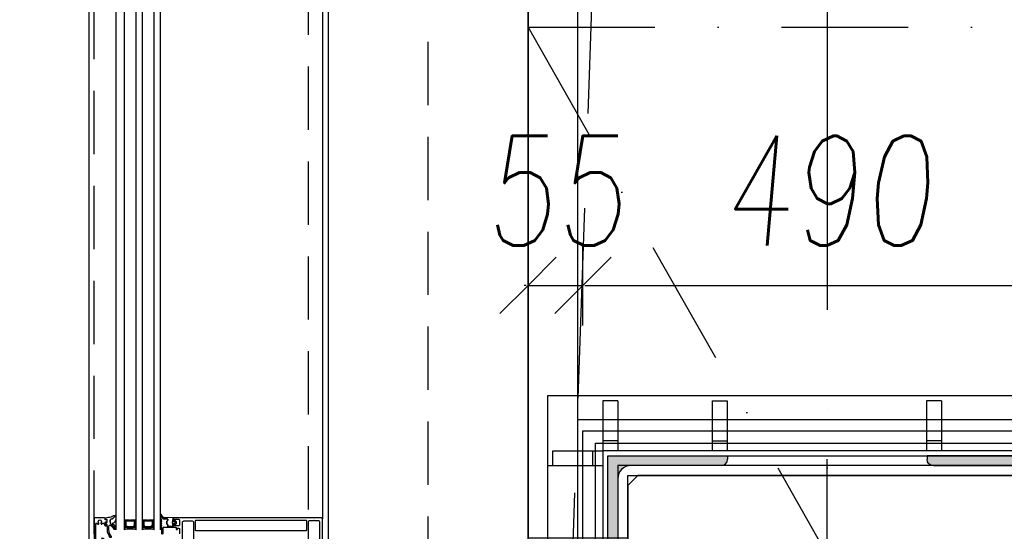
# Model space of a CAD drawing. Header units: millimetres. Extents: x 247761 to 294611, y 172579 to 236863.
# Tile 14 of 256: x 249651 to 250638, y 177099 to 177613. Entities that reach past the tile are written whole.
import ezdxf

# ---------------------------------------------------------------- set-up
doc = ezdxf.new("R2010")
doc.units = ezdxf.units.MM
for name, pattern in [('CK_Čerchovaná 50', [6, 3, -1.5, 0, -1.5]), ('DASHDOTX2', [2, 1, -0.5, 0, -0.5]), ('ČERCHOVANÁ', [25.4, 12.7, -6.35, 0, -6.35]), ('ČÁRKOVANÁ', [19.05, 12.7, -6.35])]:
    doc.linetypes.add(name, pattern=pattern)
for name, color, linetype in [('BOURÁNÍ PODLAHY', 30, 'Continuous'), ('FASÁDA DETAILNÍ', 4, 'Continuous'), ('HU-obrys', 3, 'Continuous'), ('HU-ocel pohled', 9, 'Continuous'), ('HU-ocel rez', 140, 'Continuous'), ('HU-osy', 7, 'DASHDOTX2'), ('HU-slaba odstin sedi 254', 254, 'Continuous'), ('KOTY', 7, 'Continuous'), ('KOTY 50', 7, 'Continuous'), ('KÓTY BOURÁNÍ', 7, 'Continuous'), ('NOVA', 240, 'Continuous'), ('NOVÁ TLUSTÁ', 240, 'Continuous'), ('OSY', 7, 'Continuous'), ('TENKA', 4, 'Continuous')]:
    doc.layers.add(name, color=color, linetype=linetype)
doc.layers.add('PLOCHY K PRONÁJMU', color=200, linetype='Continuous', plot=False)
doc.layers.add('PLOCHY_MISTNOSTI', color=180, linetype='Continuous', plot=False)
doc.styles.add('CS-ROMANS', font='romans.shx', dxfattribs={"width": 0.75, "oblique": 5})
doc.dimstyles.new('A_KÓTA_50', dxfattribs={"dimtxt": 110, "dimasz": 2, "dimexe": 100, "dimexo": 1500, "dimgap": 40, "dimtad": 1, "dimrnd": 1, "dimdsep": 46, "dimtxsty": 'CS-ROMANS', "dimblk": 'KOT_CARA20', "dimcen": 45, "dimse1": 1, "dimse2": 1, "dimclrd": 256, "dimclre": 256, "dimclrt": 256, "dimadec": 0, "dimazin": 0, "dimtfac": 1, "dimtix": 1, "dimtmove": 2, "dimatfit": 3, "dimldrblk": 'OBLIQUE', "dimfxl": 0, "dimtolj": 1, "dimarcsym": 0})

# ---------------------------------------------------------------- blocks, each defined once
blk = doc.blocks.new('284336')
for points in [[(-0.7, -9.6), (-10, -9.6, 0.414511), (-10.51, -10.11), (-10.51, -15.51, -1), (-11.69, -15.51), (-11.69, -9.6), (-12.69, -8.95, -0.668884), (-12.6, -8.23), (-11.99, -8.01, 0.766384), (-11.99, -7.21), (-12.6, -6.99, -0.76831), (-12.6, -6.23), (-11.99, -6.01, 0.766384), (-11.99, -5.21), (-12.6, -4.99, -0.76831), (-12.6, -4.23), (-11.99, -4.01, 0.766384), (-11.99, -3.21), (-12.6, -2.99, -0.877523), (-12.5, -2.22), (-12.1, -2.22, 0.698129), (-11.83, -1.5, -0.220231), (-12.89, 0.78), (-12.89, 3.45, -0.157143), (-12.82, 3.68), (-12.69, 3.42, -0.067482), (-12.48, 2.53, 0.393136), (-8.66, -1.02), (-6.1, -1.02, -0.414214), (-5.61, -1.51), (-5.61, -2.22, -0.267949), (-5.85, -2.65), (-6.35, -2.93, 0.267949), (-6.61, -3.38), (-6.61, -5.84, 0.267949), (-6.35, -6.29), (-5.85, -6.57, -0.267949), (-5.61, -7), (-5.61, -8.11, 0.414215), (-5.1, -8.62), (-0.41, -8.62), (-0.41, -9.31, -0.414212), (-0.7, -9.6)], [(-0.41, 0), (-0.41, -2, 0.990243), (-0.4, -3.02), (0.9, -3.02, 0.414214), (1.21, -2.71), (1.21, -2.61, -0.668123), (1.71, -2.4), (2.75, -3.45, -0.199004), (2.89, -3.79), (2.89, -5.43, -0.199038), (2.75, -5.77), (1.71, -6.82, -0.668191), (1.21, -6.61), (1.21, -6.51, 0.414214), (0.9, -6.2), (-0.4, -6.2, 0.990269), (-0.41, -7.22), (-0.41, -8.6), (-5.1, -8.6, -0.414215), (-5.59, -8.11), (-5.59, -7, 0.267949), (-5.84, -6.56), (-6.34, -6.27, -0.267949), (-6.59, -5.84), (-6.59, -3.38, -0.267949), (-6.34, -2.95), (-5.84, -2.66, 0.267949), (-5.59, -2.22), (-5.59, -1.51, 0.414214), (-6.1, -1), (-8.66, -1, -0.393156), (-12.46, 2.53, 0.067572), (-12.67, 3.43), (-12.8, 3.7, -0.637545), (-12.12, 3.53), (-11.92, 2.53, 0.344315), (-10.06, 0.91), (0, 0.38, -0.406913), (0.39, 0), (-0.41, 0)], [(1.7, -4.31, 0.414235), (1.2, -3.81), (-0.7, -3.81, 0.414214), (-1.2, -4.31), (-1.2, -4.91, 0.414214), (-0.7, -5.41), (1.2, -5.41, 0.414235), (1.7, -4.91), (1.7, -4.31)]]:
    blk.add_lwpolyline(points, format="xyb", close=True)
blk = doc.blocks.new('433270')
blk.add_lwpolyline([(1, 0, 0.414364), (0, -1), (0, -1.4, 0.255924), (0.23, -1.83, -0.547723), (0.23, -3.17, 0.255924), (0, -3.6), (0, -14.6, 0.414214), (0.3, -14.9), (1.2, -14.9, 0.414214), (1.7, -14.4), (1.7, -10.3, -0.414214), (2, -10), (6, -10, 0.414248), (7, -9), (7, -7.7, 0.414179), (6.5, -7.2), (5.7, -7.2, 0.414232), (5.4, -7.5), (5.4, -8.2, -0.414198), (5.1, -8.5), (2.8, -8.5, -0.414204), (1.8, -7.5), (1.8, -4.49, -0.147432), (1.97, -3.94, 0.147461), (2.4, -2.5), (2.4, -2.3, -0.414214), (2.9, -1.8), (21.87, -1.8, -0.668178), (22.22, -2.65), (22.16, -2.72, 1), (21.59, -3.29), (21.52, -3.35, 0.198912), (21.38, -3.71), (21.38, -4.05, 0.414214), (22.08, -4.75), (22.38, -4.75, 0.576988), (22.64, -4.3, -0.311246), (24.56, -4.3, 0.576988), (24.82, -4.75), (25.3, -4.75, -0.260065), (25.3, -6.65), (24.82, -6.65, 0.576988), (24.56, -7.1, -0.311246), (22.64, -7.1, 0.576988), (22.38, -6.65), (22.08, -6.65, 0.414214), (21.38, -7.35), (21.38, -7.61, 0.267949), (21.63, -8.04), (21.89, -8.2, -0.637047), (21.73, -10), (19.83, -10.7, 0.315299), (19.5, -11.17), (19.5, -11.49, 0.520567), (20.17, -11.96), (22.83, -10.99, -0.520567), (23.5, -11.46), (23.5, -12.5, 0.414062), (24, -13), (25, -13, 0.414186), (25.5, -12.5), (25.5, -11.5, -0.414182), (26, -11), (27, -11, 0.414214), (27.5, -10.5), (27.5, -0.5, 0.414214), (27, 0), (1, 0)], format="xyb", close=True)
blk = doc.blocks.new('284325')
for points in [[(0.84, -5.23, -0.560316), (0.94, -4.73), (1.94, -4.36, 0.3153), (2.14, -4.08), (2.14, -1.89, 0.451558), (1.8, -1.59), (0.9, -1.7, -0.399586), (0.57, -1.46), (0.3, -0.07, -0.415977), (0.53, 0.29, 0.024107), (6.15, 1.24, 0.076636), (8.99, 2.34, -0.577615), (10.79, 1.3), (10.02, 1.37, 0.283171), (9.08, 0.9, -0.168429), (7.07, -0.74), (5.9, -1.16, 0.315302), (5.24, -2.1), (5.24, -4.21, 0.269719), (6.76, -6.82, -0.194797), (10.18, -11.53, -0.342663), (9.17, -11.17, 0.119207), (5.43, -7.59, 0.578571), (3.63, -8.62), (3.63, -11.77, 0.176415), (6.16, -18.72, -1), (5.24, -19.49, -0.176415), (2.43, -11.77), (2.43, -8.89, 0.208286), (0.84, -5.23)], [(8.95, -6.65), (10.32, -8.78, -0.134555), (10.79, -10.63, -0.339795), (10.19, -11.53, 0.194788), (6.76, -6.81, -0.269736), (5.25, -4.21), (5.25, -2.1, -0.315302), (5.9, -1.17), (7.07, -0.74, 0.168429), (9.09, 0.89, -0.283167), (10.01, 1.36), (10.79, 1.29), (10.79, -0.74, -0.070852), (10.71, -1.3), (9.95, -3.93, -0.241839), (9.08, -4.83), (7.93, -5.22, 0.836024), (8.08, -6.19), (8.11, -6.19, -0.255349), (8.95, -6.65)]]:
    blk.add_lwpolyline(points, format="xyb", close=True)
blk = doc.blocks.new('A$C69D17D4D')
at = {"layer": 'FASÁDA DETAILNÍ'}
for p, q in [((-24897, 3729.5), (-24897, 5869)), ((-24889, 5869), (-24889, 3729.5)), ((-24877, 3729.5), (-24877, 5869)), ((-24871, 5869), (-24871, 3729.5)), ((-24859, 3729.5), (-24859, 5869)), ((-24853, 5869), (-24853, 3729.5)), ((-24690, 5852.5), (-24690, 3740.5))]:
    blk.add_line(p, q, dxfattribs=at)
for points in [[(1656, 1244), (-24924, 1244), (-24924, 24924), (1656, 24924)], [(1416, 1484), (-24684, 1484), (-24684, 24684), (1416, 24684)], [(1216, 1684), (-24484, 1684), (-24484, 24484), (1216, 24484)], [(-24878, 3739.5), (-24878, 3733.5), (-24880, 3731.5), (-24886, 3731.5), (-24888, 3733.5), (-24888, 3739.5), (-24883.5, 3739.5), (-24883.5, 3739), (-24882.5, 3739), (-24882.5, 3739.5)], [(-24887, 3738.5), (-24879, 3738.5), (-24879, 3733.91), (-24880.41, 3732.5), (-24885.45, 3732.5), (-24887, 3733.91)], [(-24860, 3739.5), (-24860, 3733.5), (-24862, 3731.5), (-24868, 3731.5), (-24870, 3733.5), (-24870, 3739.5), (-24865.5, 3739.5), (-24865.5, 3739), (-24864.5, 3739), (-24864.5, 3739.5)], [(-24869, 3738.5), (-24861, 3738.5), (-24861, 3733.91), (-24862.41, 3732.5), (-24867.45, 3732.5), (-24869, 3733.91)]]:
    blk.add_lwpolyline(points, close=True, dxfattribs=at)
at = {"layer": 'FASÁDA DETAILNÍ', "linetype": 'ČÁRKOVANÁ', "ltscale": 5}
blk.add_lwpolyline([(1651, 1249), (-24919, 1249), (-24919, 24919), (1651, 24919)], close=True, dxfattribs=at)
at = {"layer": 'FASÁDA DETAILNÍ', "color": 7, "linetype": 'ČÁRKOVANÁ', "ltscale": 5}
for points in [[(1436, 1464), (-24704, 1464), (-24704, 24704), (1436, 24704)], [(1316, 1584), (-24584, 1584), (-24584, 24584), (1316, 24584)]]:
    blk.add_lwpolyline(points, close=True, dxfattribs=at)
at = {"layer": 'FASÁDA DETAILNÍ'}
for points in [[(-24830.5, 3718.64), (-24830.5, 3737.01, -0.414214), (-24829, 3738.51), (-24825.5, 3738.51, -0.399985), (-24824.5, 3738.51), (-24820.8, 3738.51, -0.414214), (-24819.3, 3737.01), (-24819.3, 3718.64, 0.13165)], [(-24704.2, 3718.65), (-24704.2, 3737.51, -0.414232), (-24702.7, 3739.01), (-24698.99, 3739.01, -0.399985), (-24697.99, 3739.01), (-24694.5, 3739.01, -0.414232), (-24693, 3737.51), (-24693, 3718.65, 0.116937)], [(-24690, 3715), (-24690, 3740.5, 0.414214), (-24691, 3741.5), (-24691, 3741.5), (-24839.5, 3741.5, 0.414214), (-24840, 3741), (-24840, 3739.7, 0.41422), (-24839.5, 3739.2), (-24839, 3739.2), (-24839, 3740.2), (-24834.5, 3740.2, -0.414214), (-24833.5, 3739.2), (-24833.5, 3734.5, -0.414214), (-24834.5, 3733.5), (-24839, 3733.5), (-24839, 3735.2), (-24839.5, 3735.2, 0.414201), (-24840, 3734.7), (-24840, 3732.7, 0.414214), (-24839.5, 3732.2), (-24837.36, 3732.2, -0.414214), (-24836.86, 3731.7), (-24836.86, 3729.9), (-24835.61, 3729.9), (-24835.61, 3731.1), (-24833.8, 3731.1, -0.414214), (-24833.5, 3730.8), (-24833.5, 3725.5, -0.414167)]]:
    blk.add_lwpolyline(points, format="xyb", dxfattribs=at)
blk.add_lwpolyline([(-24816.8, 3739.4), (-24706.7, 3739.4, -0.414214), (-24706.2, 3738.9), (-24706.2, 3729.2, -0.414214), (-24706.7, 3728.7), (-24816.8, 3728.7, -0.414214), (-24817.3, 3729.2), (-24817.3, 3738.9, -0.414214), (-24816.8, 3739.4)], format="xyb", close=True, dxfattribs=at)
for centre, radius, start, end in [((-24888.5, 3737.36), 0.596, 213.03656, 326.96344), ((-24888.5, 3737.07), 0.596, 213.03656, 326.96344), ((-24888.5, 3736.78), 0.596, 213.03656, 326.96344), ((-24888.5, 3736.49), 0.596, 213.03656, 326.96344), ((-24888.5, 3736.19), 0.596, 213.03656, 326.96344), ((-24888.5, 3735.9), 0.596, 213.03656, 326.96344), ((-24888.5, 3735.61), 0.596, 213.03656, 326.96344), ((-24888.5, 3735.32), 0.596, 213.03656, 326.96344), ((-24888.5, 3735.02), 0.596, 213.03656, 326.96344), ((-24888.5, 3734.73), 0.596, 213.03656, 326.96344), ((-24888.5, 3734.44), 0.596, 213.03656, 326.96344), ((-24888.5, 3734.15), 0.596, 213.03656, 326.96344), ((-24888.5, 3733.85), 0.596, 213.03656, 326.96344), ((-24888.36, 3733.84), 0.879, 223.50356, 316.00509), ((-24888.21, 3733.93), 1.26, 231.50044, 308.03437), ((-24888.08, 3734.09), 1.71, 237.31435, 302.70505), ((-24887.93, 3734.34), 2.25, 241.59719, 298.47266), ((-24887.76, 3734.68), 2.9, 244.70485, 294.69333), ((-24887.65, 3735.05), 3.55, 247.59095, 292.70618), ((-24878.35, 3735.05), 3.55, 247.29382, 292.40905), ((-24878.24, 3734.68), 2.9, 245.30667, 295.29515), ((-24878.07, 3734.34), 2.25, 241.52734, 298.40281), ((-24877.92, 3734.09), 1.71, 237.29495, 302.68565), ((-24877.79, 3733.93), 1.26, 231.96563, 308.49956), ((-24877.64, 3733.84), 0.879, 223.99491, 316.49644), ((-24877.5, 3737.36), 0.596, 213.03656, 326.96344), ((-24877.5, 3737.07), 0.596, 213.03656, 326.96344), ((-24877.5, 3736.78), 0.596, 213.03656, 326.96344), ((-24877.5, 3736.49), 0.596, 213.03656, 326.96344), ((-24877.5, 3736.19), 0.596, 213.03656, 326.96344), ((-24877.5, 3735.9), 0.596, 213.03656, 326.96344), ((-24877.5, 3735.61), 0.596, 213.03656, 326.96344), ((-24877.5, 3735.32), 0.596, 213.03656, 326.96344), ((-24877.5, 3735.02), 0.596, 213.03656, 326.96344), ((-24877.5, 3734.73), 0.596, 213.03656, 326.96344), ((-24877.5, 3734.44), 0.596, 213.03656, 326.96344), ((-24877.5, 3734.15), 0.596, 213.03656, 326.96344), ((-24877.5, 3733.85), 0.596, 213.03656, 326.96344), ((-24870.5, 3737.36), 0.596, 213.03656, 326.96344), ((-24870.5, 3737.07), 0.596, 213.03656, 326.96344), ((-24870.5, 3736.78), 0.596, 213.03656, 326.96344), ((-24870.5, 3736.49), 0.596, 213.03656, 326.96344), ((-24870.5, 3736.19), 0.596, 213.03656, 326.96344), ((-24870.5, 3735.9), 0.596, 213.03656, 326.96344), ((-24870.5, 3735.61), 0.596, 213.03656, 326.96344), ((-24870.5, 3735.32), 0.596, 213.03656, 326.96344), ((-24870.5, 3735.02), 0.596, 213.03656, 326.96344), ((-24870.5, 3734.73), 0.596, 213.03656, 326.96344), ((-24870.5, 3734.44), 0.596, 213.03656, 326.96344), ((-24870.5, 3734.15), 0.596, 213.03656, 326.96344), ((-24870.5, 3733.85), 0.596, 213.03656, 326.96344), ((-24870.36, 3733.84), 0.879, 223.50356, 316.00509), ((-24870.21, 3733.93), 1.26, 231.50044, 308.03437), ((-24870.08, 3734.09), 1.71, 237.31435, 302.70505), ((-24869.93, 3734.34), 2.25, 241.59719, 298.47266), ((-24869.76, 3734.68), 2.9, 244.70485, 294.69333), ((-24869.65, 3735.05), 3.55, 247.59095, 292.70618), ((-24860.35, 3735.05), 3.55, 247.29382, 292.40905), ((-24860.24, 3734.68), 2.9, 245.30667, 295.29515), ((-24860.07, 3734.34), 2.25, 241.52734, 298.40281), ((-24859.92, 3734.09), 1.71, 237.29495, 302.68565), ((-24859.79, 3733.93), 1.26, 231.96563, 308.49956), ((-24859.64, 3733.84), 0.879, 223.99491, 316.49644), ((-24859.5, 3737.36), 0.596, 213.03656, 326.96344), ((-24859.5, 3737.07), 0.596, 213.03656, 326.96344), ((-24859.5, 3736.78), 0.596, 213.03656, 326.96344), ((-24859.5, 3736.49), 0.596, 213.03656, 326.96344), ((-24859.5, 3736.19), 0.596, 213.03656, 326.96344), ((-24859.5, 3735.9), 0.596, 213.03656, 326.96344), ((-24859.5, 3735.61), 0.596, 213.03656, 326.96344), ((-24859.5, 3735.32), 0.596, 213.03656, 326.96344), ((-24859.5, 3735.02), 0.596, 213.03656, 326.96344), ((-24859.5, 3734.73), 0.596, 213.03656, 326.96344), ((-24859.5, 3734.44), 0.596, 213.03656, 326.96344), ((-24859.5, 3734.15), 0.596, 213.03656, 326.96344), ((-24859.5, 3733.85), 0.596, 213.03656, 326.96344), ((-24883, 3707.61), 22.7, 74.67278, 105.32722), ((-24865, 3707.61), 22.7, 74.67278, 105.32722)]:
    blk.add_arc(centre, radius, start, end, dxfattribs=at)
at = {"layer": 'FASÁDA DETAILNÍ', "rotation": 90}
blk.add_blockref('433270', (-24919, 3714), dxfattribs=at)
at = {"layer": 'FASÁDA DETAILNÍ'}
for name, p in [('284325', (-24908.14, 3741.5)), ('284336', (-24839.59, 3741.5))]:
    blk.add_blockref(name, p, dxfattribs=at)
blk = doc.blocks.new('NOVÁ PODLAHA')
at = {"layer": 'NOVA', "linetype": 'ČÁRKOVANÁ', "ltscale": 15}
blk.add_line((0, 750), (750, 22050), dxfattribs=at)
at = {"layer": 'NOVA'}
blk.add_lwpolyline([(25700, 16457.5), (25700, 0), (0, 0), (0, 15942.5)], dxfattribs=at)
blk = doc.blocks.new('KOT_CARA20')
for p, q in [((0, 20), (0, -20)), ((0, 0), (14.14, 14.14)), ((0, 0), (-14.14, -14.14))]:
    blk.add_line(p, q)
blk = doc.blocks.new('*D36')
at = {"layer": 'Defpoints', "color": 0, "ltscale": 5, "transparency": 16777216}
for p in [(249720.52, 198295.26), (247928.31, 174615.26), (249720.52, 174615.26)]:
    blk.add_point(p, dxfattribs=at)
at = {"layer": 'KOTY 50', "lineweight": -2, "ltscale": 5, "transparency": 16777216}
blk.add_line((247928.31, 198293.26), (247928.31, 174617.26), dxfattribs=at)
at = {"layer": 'KOTY 50', "lineweight": -2, "ltscale": 5, "transparency": 16777216, "xscale": 2, "yscale": 2, "zscale": 2}
for p, rotation in [((247928.31, 198295.26), 90), ((247928.31, 174615.26), 270)]:
    blk.add_blockref('KOT_CARA20', p, dxfattribs=dict(at, rotation=rotation))
at = {"layer": 'KOTY 50', "ltscale": 5, "transparency": 16777216, "insert": (247833.31, 186455.26), "char_height": 110, "attachment_point": 5, "rotation": 90, "style": 'CS-ROMANS'}
blk.add_mtext('\\A1;23680', dxfattribs=at)
blk = doc.blocks.new('_OBLIQUE')
at = {"color": 0, "linetype": 'ByBlock', "ltscale": 15}
blk.add_line((-0.5, -0.5), (0.5, 0.5), dxfattribs=at)
blk = doc.blocks.new('A$C657B7939')
at = {"layer": 'HU-slaba odstin sedi 254'}
h = blk.add_hatch(color=256, dxfattribs=at)
h.dxf.hatch_style = 1
h.paths.add_polyline_path([(0.01, 0.1135, 0.414214), (0.0035, 0.12), (0, 0.12), (0, 0), (0.12, 0), (0.12, 0.0035, 0.414214), (0.1135, 0.01), (0.023, 0.01, -0.414214), (0.01, 0.023)])
for p, q in [((0, 0.12), (0.0035, 0.12)), ((0, 0), (0, 0.12)), ((0.01, 0.1135), (0.01, 0.023)), ((0.023, 0.01), (0.1135, 0.01)), ((0.12, 0.0035), (0.12, 0)), ((0.12, 0), (0, 0))]:
    blk.add_line(p, q)
for centre, radius, start, end in [((0.0035, 0.1135), 0.0065, 0, 90), ((0.023, 0.023), 0.013, 180, 270), ((0.1135, 0.0035), 0.0065, 0, 90)]:
    blk.add_arc(centre, radius, start, end)
blk = doc.blocks.new('ztužení sloupů 2')
at = {"layer": 'HU-obrys', "ltscale": 100}
blk.add_lwpolyline([(141108.33, 177277.86), (141108.33, 176697.86), (141118.33, 176687.86), (141498.33, 176687.86), (141508.33, 176697.86), (141508.33, 177277.86), (141498.33, 177287.86), (141118.33, 177287.86)], close=True, dxfattribs=at)
at = {"layer": 'HU-ocel pohled'}
for p, q in [((141083.33, 177362.86), (141083.33, 177312.86)), ((141098.33, 177362.86), (141083.33, 177362.86)), ((141098.33, 177362.86), (141098.33, 177312.86)), ((141192.96, 177362.86), (141192.96, 177312.86)), ((141192.96, 177362.86), (141207.96, 177362.86)), ((141207.96, 177362.86), (141207.96, 177312.86)), ((141407.96, 177362.86), (141407.96, 177312.86)), ((141422.96, 177362.86), (141407.96, 177362.86)), ((141422.96, 177362.86), (141422.96, 177312.86)), ((141518.33, 177362.86), (141518.33, 177312.86)), ((141533.33, 177362.86), (141518.33, 177362.86)), ((141533.33, 177362.86), (141533.33, 177312.86)), ((141098.33, 177322.86), (141083.33, 177322.86)), ((141192.96, 177322.86), (141207.96, 177322.86)), ((141422.96, 177322.86), (141407.96, 177322.86)), ((141533.33, 177322.86), (141518.33, 177322.86)), ((141033.33, 177312.86), (141083.33, 177312.86)), ((141033.33, 177297.86), (141033.33, 177312.86)), ((141073.33, 177297.86), (141073.33, 177312.86)), ((141583.33, 177312.86), (141533.33, 177312.86)), ((141543.33, 177297.86), (141543.33, 177312.86)), ((141583.33, 177297.86), (141583.33, 177312.86)), ((141027.96, 177297.86), (141083.33, 177297.86)), ((141587.96, 177297.86), (141533.33, 177297.86)), ((141033.33, 177202.49), (141083.33, 177202.49)), ((141033.33, 177187.49), (141033.33, 177202.49)), ((141073.33, 177187.49), (141073.33, 177202.49)), ((141583.33, 177202.86), (141533.33, 177202.86)), ((141543.33, 177187.86), (141543.33, 177202.86)), ((141583.33, 177187.86), (141583.33, 177202.86)), ((141033.33, 177187.49), (141083.33, 177187.49)), ((141583.33, 177187.86), (141533.33, 177187.86)), ((141033.33, 176995.36), (141083.33, 176995.36)), ((141033.33, 176980.36), (141033.33, 176995.36)), ((141073.33, 176980.36), (141073.33, 176995.36)), ((141583.33, 176995.36), (141533.33, 176995.36)), ((141543.33, 176980.36), (141543.33, 176995.36)), ((141583.33, 176980.36), (141583.33, 176995.36)), ((141033.33, 176980.36), (141083.33, 176980.36)), ((141583.33, 176980.36), (141533.33, 176980.36)), ((141033.33, 176788.23), (141083.33, 176788.23)), ((141033.33, 176773.23), (141033.33, 176788.23)), ((141073.33, 176773.23), (141073.33, 176788.23)), ((141583.33, 176787.86), (141533.33, 176787.86)), ((141543.33, 176772.86), (141543.33, 176787.86)), ((141583.33, 176772.86), (141583.33, 176787.86)), ((141033.33, 176773.23), (141083.33, 176773.23)), ((141583.33, 176772.86), (141533.33, 176772.86)), ((141027.96, 176677.86), (141083.33, 176677.86)), ((141033.33, 176662.86), (141033.33, 176677.86)), ((141073.33, 176662.86), (141073.33, 176677.86)), ((141587.96, 176677.86), (141533.33, 176677.86)), ((141543.33, 176662.86), (141543.33, 176677.86)), ((141583.33, 176662.86), (141583.33, 176677.86)), ((141033.33, 176662.86), (141083.33, 176662.86)), ((141083.33, 176612.86), (141083.33, 176662.86)), ((141098.33, 176612.86), (141098.33, 176662.86)), ((141192.96, 176612.86), (141192.96, 176662.86)), ((141207.96, 176612.86), (141207.96, 176662.86)), ((141407.96, 176612.86), (141407.96, 176662.86)), ((141422.96, 176612.86), (141422.96, 176662.86)), ((141518.33, 176612.86), (141518.33, 176662.86)), ((141533.33, 176612.86), (141533.33, 176662.86)), ((141583.33, 176662.86), (141533.33, 176662.86)), ((141098.33, 176652.86), (141083.33, 176652.86)), ((141192.96, 176652.86), (141207.96, 176652.86)), ((141422.96, 176652.86), (141407.96, 176652.86)), ((141533.33, 176652.86), (141518.33, 176652.86)), ((141098.33, 176612.86), (141083.33, 176612.86)), ((141192.96, 176612.86), (141207.96, 176612.86)), ((141422.96, 176612.86), (141407.96, 176612.86)), ((141533.33, 176612.86), (141518.33, 176612.86))]:
    blk.add_line(p, q, dxfattribs=at)
for points in [[(141027.96, 177367.86), (141027.96, 176607.86), (141587.96, 176607.86), (141587.96, 177367.86)], [(141083.33, 177312.86), (141083.33, 176662.86), (141533.33, 176662.86), (141533.33, 177312.86)], [(141098.33, 177297.86), (141098.33, 176677.86), (141518.33, 176677.86), (141518.33, 177297.86)]]:
    blk.add_lwpolyline(points, close=True, dxfattribs=at)
at = {"layer": 'HU-osy', "ltscale": 100}
for p, q in [((141308.33, 176604.18), (141308.33, 177371.54)), ((141662.78, 176987.86), (140895.42, 176987.86))]:
    blk.add_line(p, q, dxfattribs=at)
at = {"layer": 'KÓTY BOURÁNÍ'}
blk.add_circle((141398.46, 176799.7), 90.14, dxfattribs=at)
at = {"layer": 'NOVÁ TLUSTÁ', "ltscale": 5}
for points in [[(141063.33, 177332.86), (141553.33, 177332.86), (141553.33, 176642.86), (141063.33, 176642.86)], [(141075.83, 177320.36), (141540.83, 177320.36), (141540.83, 176655.36), (141075.83, 176655.36)], [(141088.33, 177307.86), (141528.33, 177307.86), (141528.33, 176667.86), (141088.33, 176667.86)]]:
    blk.add_lwpolyline(points, close=True, dxfattribs=at)
at = {"layer": 'HU-ocel rez', "ltscale": 30}
for p, xscale, yscale, rotation in [((141088.33, 177307.86), 1000, 1000, 270), ((141528.33, 177307.86), -1000.000000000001, 1000.000000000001, 90), ((141088.33, 176667.86), -1000, 1000, 270), ((141528.33, 176667.86), 1000.000000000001, 1000.000000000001, 90)]:
    blk.add_blockref('A$C657B7939', p, dxfattribs=dict(at, xscale=xscale, yscale=yscale, rotation=rotation))
at = {"layer": 'KÓTY BOURÁNÍ', "insert": (141371.22, 176807.17), "char_height": 125, "width": 78.6474, "attachment_point": 4, "style": 'CS-ROMANS'}
blk.add_mtext('\\A1;b', dxfattribs=at)
blk = doc.blocks.new('*D526')
at = {"layer": 'Defpoints', "color": 0, "ltscale": 5, "transparency": 16777216}
for p in [(250160.52, 177605.26), (251010.52, 177605.26), (251010.52, 175577.81)]:
    blk.add_point(p, dxfattribs=at)
at = {"layer": 'KOTY 50', "lineweight": -2, "ltscale": 5, "transparency": 16777216}
blk.add_line((250162.52, 175577.81), (251008.52, 175577.81), dxfattribs=at)
at = {"layer": 'KOTY 50', "lineweight": -2, "ltscale": 5, "transparency": 16777216, "xscale": 2, "yscale": 2, "zscale": 2, "rotation": 180}
blk.add_blockref('KOT_CARA20', (250160.52, 175577.81), dxfattribs=at)
at = {"layer": 'KOTY 50', "lineweight": -2, "ltscale": 5, "transparency": 16777216, "xscale": 2, "yscale": 2, "zscale": 2}
blk.add_blockref('KOT_CARA20', (251010.52, 175577.81), dxfattribs=at)
at = {"layer": 'KOTY 50', "ltscale": 5, "transparency": 16777216, "insert": (250585.52, 175672.81), "char_height": 110, "attachment_point": 5, "style": 'CS-ROMANS'}
blk.add_mtext('\\A1;850', dxfattribs=at)
blk = doc.blocks.new('*D572')
at = {"layer": 'Defpoints', "color": 0, "ltscale": 5, "transparency": 16777216}
for p in [(250215.52, 177346.04), (250160.52, 177274.59), (250215.52, 177200.26)]:
    blk.add_point(p, dxfattribs=at)
at = {"layer": 'KOTY 50', "lineweight": -2, "ltscale": 5, "transparency": 16777216}
for p, q in [((250158.52, 177346.04), (250156.52, 177346.04)), ((250160.52, 177346.04), (250215.52, 177346.04)), ((250217.52, 177346.04), (250219.52, 177346.04))]:
    blk.add_line(p, q, dxfattribs=at)
at = {"layer": 'KOTY 50', "lineweight": -2, "ltscale": 5, "transparency": 16777216, "xscale": 2, "yscale": 2, "zscale": 2}
blk.add_blockref('KOT_CARA20', (250160.52, 177346.04), dxfattribs=at)
at = {"layer": 'KOTY 50', "lineweight": -2, "ltscale": 5, "transparency": 16777216, "xscale": 2, "yscale": 2, "zscale": 2, "rotation": 180}
blk.add_blockref('KOT_CARA20', (250215.52, 177346.04), dxfattribs=at)
at = {"layer": 'KOTY 50', "ltscale": 5, "transparency": 16777216, "insert": (250188.02, 177441.04), "char_height": 110, "attachment_point": 5, "style": 'CS-ROMANS'}
blk.add_mtext('\\A1;55', dxfattribs=at)
blk = doc.blocks.new('*D573')
at = {"layer": 'Defpoints', "color": 0, "ltscale": 5, "transparency": 16777216}
for p in [(250705.52, 177346.04), (250215.52, 177200.26), (250705.52, 177200.26)]:
    blk.add_point(p, dxfattribs=at)
at = {"layer": 'KOTY 50', "lineweight": -2, "ltscale": 5, "transparency": 16777216}
blk.add_line((250217.52, 177346.04), (250703.52, 177346.04), dxfattribs=at)
at = {"layer": 'KOTY 50', "lineweight": -2, "ltscale": 5, "transparency": 16777216, "xscale": 2, "yscale": 2, "zscale": 2, "rotation": 180}
blk.add_blockref('KOT_CARA20', (250215.52, 177346.04), dxfattribs=at)
at = {"layer": 'KOTY 50', "lineweight": -2, "ltscale": 5, "transparency": 16777216, "xscale": 2, "yscale": 2, "zscale": 2}
blk.add_blockref('KOT_CARA20', (250705.52, 177346.04), dxfattribs=at)
at = {"layer": 'KOTY 50', "ltscale": 5, "transparency": 16777216, "insert": (250460.52, 177441.04), "char_height": 110, "attachment_point": 5, "style": 'CS-ROMANS'}
blk.add_mtext('\\A1;490', dxfattribs=at)

msp = doc.modelspace()

# ---------------------------------------------------------------- linework, layer by layer
at = {"layer": 'BOURÁNÍ PODLAHY', "color": 6, "linetype": 'ČERCHOVANÁ', "ltscale": 10}
msp.add_line((250160.517, 177605.259), (251010.517, 176105.259), dxfattribs=at)
msp.add_lwpolyline([(250160.517, 177605.259), (251010.517, 177605.259), (251010.517, 176105.259), (250160.517, 176105.259)], close=True, dxfattribs=at)
at = {"layer": 'OSY', "linetype": 'ČERCHOVANÁ', "ltscale": 25}
msp.add_line((250460.517, 199232.667), (250460.517, 174158.02), dxfattribs=at)
at = {"layer": 'PLOCHY K PRONÁJMU', "ltscale": 5}
msp.add_lwpolyline([(250210.517, 197805.259), (275810.517, 197805.259), (275810.517, 175105.259), (250210.517, 175105.259)], close=True, dxfattribs=at)
msp.add_lwpolyline([(256970.517, 177215.259), (256450.517, 177215.259), (256450.517, 176495.259), (256970.517, 176495.259), (256710.517, 175105.259), (250210.517, 175105.259), (250210.517, 176499.259), (250716.517, 176499.259), (250716.517, 177211.259), (250210.517, 177211.259), (250210.517, 181295.259), (250720.517, 181295.259), (250720.517, 182015.259), (250210.517, 182015.259), (250210.517, 186095.259), (250720.517, 186095.259), (250720.517, 186455.259), (256510.517, 186455.259), (256510.517, 186255.259), (256710.517, 186255.259), (256710.517, 181855.259), (256510.517, 181855.259), (256510.517, 181455.259), (256910.517, 181455.259)], dxfattribs=at)
at = {"layer": 'PLOCHY_MISTNOSTI', "ltscale": 5}
msp.add_lwpolyline([(256673.017, 179680.259), (254873.017, 179680.259), (254873.017, 179092.759), (250160.517, 179092.759), (250160.517, 177092.759), (250260.517, 177092.759), (250260.517, 177155.259), (250660.517, 177155.259), (250660.517, 176555.259), (250260.517, 176555.259), (250260.517, 176617.759), (250160.517, 176617.759), (250160.517, 175055.259), (256673.017, 175055.259), (256673.017, 176555.259), (256510.517, 176555.259), (256510.517, 177155.259), (256673.017, 177155.259), (256673.017, 179680.259)], close=True, dxfattribs=at)
at = {"layer": 'TENKA', "linetype": 'CK_Čerchovaná 50', "ltscale": 50}
msp.add_line((250160.517, 174855.259), (250160.517, 198055.259), dxfattribs=at)
at = {"layer": 'TENKA', "ltscale": 20}
msp.add_lwpolyline([(256673.017, 175055.259), (250160.517, 175055.259), (250160.517, 179217.759)], dxfattribs=at)

# ---------------------------------------------------------------- block references
at = {"layer": 'KOTY'}
msp.add_blockref('NOVÁ PODLAHA', (250160.517, 175055.259), dxfattribs=at)
at = {"layer": 'KOTY 50'}
msp.add_blockref('ztužení sloupů 2', (109152.19, -132.6), dxfattribs=at)
at = {"layer": 'NOVA', "ltscale": 300}
msp.add_blockref('A$C69D17D4D', (274644.517, 173371.259), dxfattribs=at)

# ---------------------------------------------------------------- dimensions: what is measured, and where the dimension line sits
at = {"layer": 'KOTY 50', "ltscale": 5}
dim = msp.add_linear_dim(base=(247928.311, 174615.259), p1=(249720.517, 198295.259), p2=(249720.517, 174615.259), angle=90, dimstyle='A_KÓTA_50', dxfattribs=at)
dim.commit()
dim.dimension.update_dxf_attribs({"geometry": '*D36', "text_midpoint": (247833.311, 186455.259)})
for base, p1, p2, picture, middle in [((251010.517, 175577.809), (250160.517, 177605.259), (251010.517, 177605.259), '*D526', (250585.517, 175672.809)), ((250215.517, 177346.037), (250160.517, 177274.59), (250215.517, 177200.259), '*D572', (250188.017, 177441.037)), ((250705.517, 177346.037), (250215.517, 177200.259), (250705.517, 177200.259), '*D573', (250460.517, 177441.037))]:
    dim = msp.add_linear_dim(base=base, p1=p1, p2=p2, dimstyle='A_KÓTA_50', dxfattribs=at)
    dim.commit()
    dim.dimension.update_dxf_attribs({"geometry": picture, "text_midpoint": middle})

doc.saveas('drawing.dxf')
